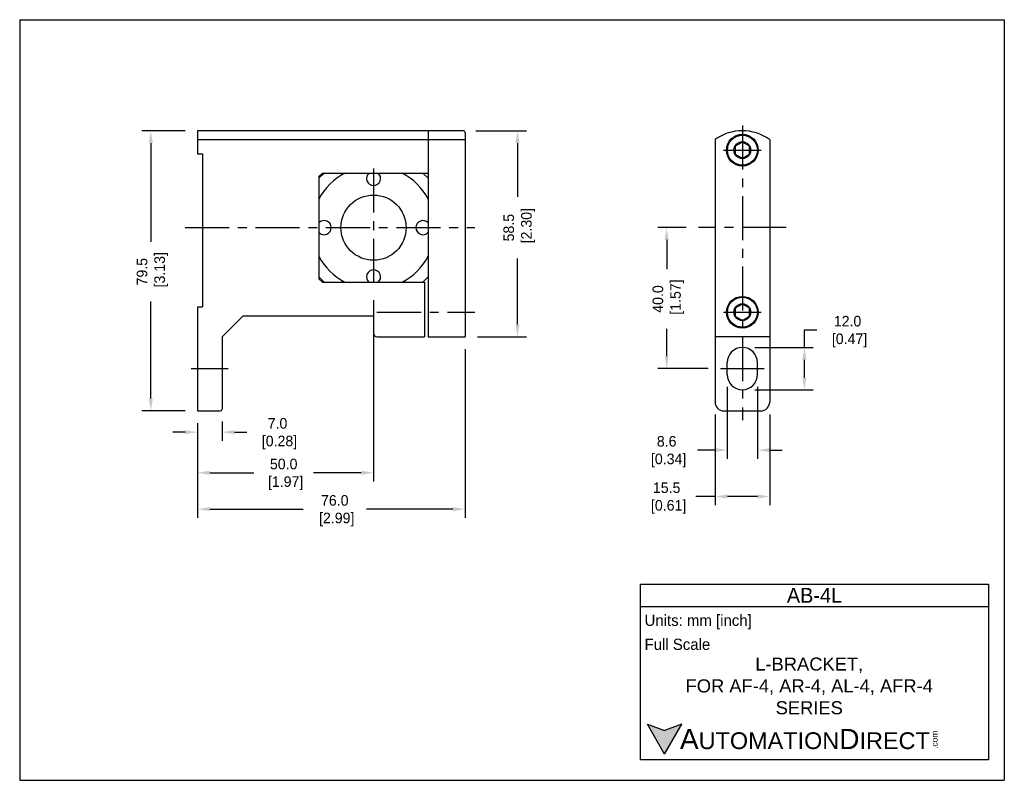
# Model space of a CAD drawing. Header units: inches. Extents: x 0 to 279, y 0 to 216.
import ezdxf

# ---------------------------------------------------------------- set-up
doc = ezdxf.new("R2010")
doc.units = ezdxf.units.IN
doc.header["$LTSCALE"] = 10
doc.header["$MEASUREMENT"] = 0
doc.linetypes.add('CENTER', pattern=[2, 1.25, -0.25, 0.25, -0.25])
for name, color, linetype in [('Centerline', 40, 'CENTER'), ('Dimensions', 140, 'Continuous'), ('Text', 140, 'Continuous')]:
    doc.layers.add(name, color=color, linetype=linetype)
doc.styles.add('\\M+2ABAC\\M+2A6A11', font='txt')
doc.dimstyles.get("Standard").update_dxf_attribs({"dimtxt": 3, "dimasz": 3.5, "dimexe": 2.5, "dimexo": 3.5, "dimgap": 1, "dimtad": 0, "dimtoh": 1, "dimdec": 1, "dimzin": 0, "dimdsep": 46, "dimtxsty": 'Standard', "dimcen": 0, "dimadec": 0, "dimazin": 0, "dimtfac": 1, "dimtdec": 1, "dimtofl": 0, "dimtmove": 0, "dimatfit": 3, "dimfxl": 0, "dimtolj": 1, "dimtzin": 0, "dimarcsym": 0})

# ---------------------------------------------------------------- blocks, each defined once
blk = doc.blocks.new('*D0')
at = {"layer": 'Defpoints', "color": 0}
for p in [(37.21, 184.37), (50.42, 184.37), (50.42, 104.87)]:
    blk.add_point(p, dxfattribs=at)
at = {"layer": 'Dimensions', "color": 0, "lineweight": -2}
for p, q in [((46.92, 184.37), (34.71, 184.37)), ((37.21, 180.87), (37.21, 152.87)), ((37.21, 108.37), (37.21, 135.87)), ((46.92, 104.87), (34.71, 104.87))]:
    blk.add_line(p, q, dxfattribs=at)
at = {"layer": 'Dimensions', "color": 0}
for points in [[(36.63, 180.87), (37.79, 180.87), (37.21, 184.37)], [(36.63, 108.37), (37.79, 108.37), (37.21, 104.87)]]:
    blk.add_solid(points, dxfattribs=at)
at = {"layer": 'Dimensions', "color": 0, "insert": (33.21, 144.37), "char_height": 3, "attachment_point": 2, "rotation": 90}
blk.add_mtext('\\A1;79.5\\P [3.13]', dxfattribs=at)
blk = doc.blocks.new('*D1')
at = {"layer": 'Defpoints', "color": 0}
for p in [(126.42, 125.87), (50.42, 104.87), (50.42, 76.97)]:
    blk.add_point(p, dxfattribs=at)
at = {"layer": 'Dimensions', "color": 0, "lineweight": -2}
for p, q in [((126.42, 122.37), (126.42, 74.47)), ((50.42, 101.37), (50.42, 74.47)), ((53.92, 76.97), (80.42, 76.97)), ((122.92, 76.97), (98.42, 76.97))]:
    blk.add_line(p, q, dxfattribs=at)
at = {"layer": 'Dimensions', "color": 0}
for points in [[(53.92, 77.55), (53.92, 76.39), (50.42, 76.97)], [(122.92, 77.55), (122.92, 76.39), (126.42, 76.97)]]:
    blk.add_solid(points, dxfattribs=at)
at = {"layer": 'Dimensions', "color": 0, "insert": (89.42, 80.97), "char_height": 3, "attachment_point": 2}
blk.add_mtext('\\A1;76.0\\P [2.99]', dxfattribs=at)
blk = doc.blocks.new('*D2')
at = {"layer": 'Defpoints', "color": 0}
for p in [(125.92, 184.37), (141.29, 184.37), (126.42, 125.87)]:
    blk.add_point(p, dxfattribs=at)
at = {"layer": 'Dimensions', "color": 0, "lineweight": -2}
for p, q in [((129.42, 184.37), (143.79, 184.37)), ((141.29, 180.87), (141.29, 165.62)), ((141.29, 129.37), (141.29, 148.12)), ((129.92, 125.87), (143.79, 125.87))]:
    blk.add_line(p, q, dxfattribs=at)
at = {"layer": 'Dimensions', "color": 0}
for points in [[(140.7, 180.87), (141.87, 180.87), (141.29, 184.37)], [(140.7, 129.37), (141.87, 129.37), (141.29, 125.87)]]:
    blk.add_solid(points, dxfattribs=at)
at = {"layer": 'Dimensions', "color": 0, "insert": (137.29, 156.87), "char_height": 3, "attachment_point": 2, "rotation": 90}
blk.add_mtext('\\A1;58.5\\P [2.30]', dxfattribs=at)
blk = doc.blocks.new('*D3')
at = {"layer": 'Defpoints', "color": 0}
for p in [(197.34, 107.37), (212.84, 107.37), (197.34, 80.56)]:
    blk.add_point(p, dxfattribs=at)
at = {"layer": 'Dimensions', "color": 0, "lineweight": -2}
for p, q in [((197.34, 103.87), (197.34, 78.06)), ((212.84, 103.87), (212.84, 78.06)), ((197.34, 80.56), (191.86, 80.56)), ((209.34, 80.56), (200.84, 80.56))]:
    blk.add_line(p, q, dxfattribs=at)
at = {"layer": 'Dimensions', "color": 0}
for points in [[(200.84, 81.14), (200.84, 79.97), (197.34, 80.56)], [(209.34, 81.14), (209.34, 79.97), (212.84, 80.56)]]:
    blk.add_solid(points, dxfattribs=at)
at = {"layer": 'Dimensions', "color": 0, "insert": (183.61, 84.56), "char_height": 3, "attachment_point": 2}
blk.add_mtext('\\A1;15.5\\P [0.61]', dxfattribs=at)
blk = doc.blocks.new('*D4')
at = {"layer": 'Defpoints', "color": 0}
for p in [(200.79, 115.17), (209.39, 115.17), (200.79, 93.73)]:
    blk.add_point(p, dxfattribs=at)
at = {"layer": 'Dimensions', "color": 0, "lineweight": -2}
for p, q in [((200.79, 111.67), (200.79, 91.23)), ((209.39, 111.67), (209.39, 91.23)), ((197.29, 93.73), (192.36, 93.73)), ((212.89, 93.73), (216.39, 93.73))]:
    blk.add_line(p, q, dxfattribs=at)
at = {"layer": 'Dimensions', "color": 0}
for points in [[(197.29, 94.31), (197.29, 93.15), (200.79, 93.73)], [(212.89, 94.31), (212.89, 93.15), (209.39, 93.73)]]:
    blk.add_solid(points, dxfattribs=at)
at = {"layer": 'Dimensions', "color": 0, "insert": (183.61, 97.73), "char_height": 3, "attachment_point": 2}
blk.add_mtext('\\A1;8.6\\P [0.34]', dxfattribs=at)
blk = doc.blocks.new('*D5')
at = {"layer": 'Defpoints', "color": 0}
for p in [(50.42, 104.87), (57.42, 105.37), (50.42, 98.82)]:
    blk.add_point(p, dxfattribs=at)
at = {"layer": 'Dimensions', "color": 0, "lineweight": -2}
for p, q in [((50.42, 101.37), (50.42, 96.32)), ((57.42, 101.87), (57.42, 96.32)), ((46.92, 98.82), (43.42, 98.82)), ((60.92, 98.82), (64.42, 98.82))]:
    blk.add_line(p, q, dxfattribs=at)
at = {"layer": 'Dimensions', "color": 0}
for points in [[(46.92, 99.4), (46.92, 98.23), (50.42, 98.82)], [(60.92, 99.4), (60.92, 98.23), (57.42, 98.82)]]:
    blk.add_solid(points, dxfattribs=at)
at = {"layer": 'Dimensions', "color": 0, "insert": (73.17, 102.82), "char_height": 3, "attachment_point": 2}
blk.add_mtext('\\A1;7.0\\P [0.28]', dxfattribs=at)
blk = doc.blocks.new('*D6')
at = {"layer": 'Defpoints', "color": 0}
for p in [(205.09, 122.87), (222.7, 122.87), (205.09, 110.87)]:
    blk.add_point(p, dxfattribs=at)
at = {"layer": 'Dimensions', "color": 0, "lineweight": -2}
for p, q in [((222.7, 122.87), (222.7, 127.83)), ((222.7, 127.83), (226.2, 127.83)), ((208.59, 122.87), (225.2, 122.87)), ((222.7, 114.37), (222.7, 119.37)), ((208.59, 110.87), (225.2, 110.87))]:
    blk.add_line(p, q, dxfattribs=at)
at = {"layer": 'Dimensions', "color": 0}
for points in [[(222.11, 119.37), (223.28, 119.37), (222.7, 122.87)], [(222.11, 114.37), (223.28, 114.37), (222.7, 110.87)]]:
    blk.add_solid(points, dxfattribs=at)
at = {"layer": 'Dimensions', "color": 0, "insert": (234.95, 131.83), "char_height": 3, "attachment_point": 2}
blk.add_mtext('\\A1;12.0\\P [0.47]', dxfattribs=at)
blk = doc.blocks.new('*D7')
at = {"layer": 'Defpoints', "color": 0}
for p in [(183.61, 156.87), (192.62, 156.87), (198.89, 116.87)]:
    blk.add_point(p, dxfattribs=at)
at = {"layer": 'Dimensions', "color": 0, "lineweight": -2}
for p, q in [((189.12, 156.87), (181.11, 156.87)), ((183.61, 153.37), (183.61, 145.12)), ((183.61, 120.37), (183.61, 128.12)), ((195.39, 116.87), (181.11, 116.87))]:
    blk.add_line(p, q, dxfattribs=at)
at = {"layer": 'Dimensions', "color": 0}
for points in [[(183.03, 153.37), (184.19, 153.37), (183.61, 156.87)], [(183.03, 120.37), (184.19, 120.37), (183.61, 116.87)]]:
    blk.add_solid(points, dxfattribs=at)
at = {"layer": 'Dimensions', "color": 0, "insert": (179.61, 136.62), "char_height": 3, "attachment_point": 2, "rotation": 90}
blk.add_mtext('\\A1;40.0\\P [1.57]', dxfattribs=at)
blk = doc.blocks.new('*D8')
at = {"layer": 'Defpoints', "color": 0}
for p in [(100.42, 139.78), (50.42, 104.87), (50.42, 87.29)]:
    blk.add_point(p, dxfattribs=at)
at = {"layer": 'Dimensions', "color": 0, "lineweight": -2}
for p, q in [((100.42, 136.28), (100.42, 84.79)), ((50.42, 101.37), (50.42, 84.79)), ((53.92, 87.29), (66.42, 87.29)), ((96.92, 87.29), (83.42, 87.29))]:
    blk.add_line(p, q, dxfattribs=at)
at = {"layer": 'Dimensions', "color": 0}
for points in [[(53.92, 87.88), (53.92, 86.71), (50.42, 87.29)], [(96.92, 87.88), (96.92, 86.71), (100.42, 87.29)]]:
    blk.add_solid(points, dxfattribs=at)
at = {"layer": 'Dimensions', "color": 0, "insert": (74.92, 91.29), "char_height": 3, "attachment_point": 2}
blk.add_mtext('\\A1;50.0\\P [1.97]', dxfattribs=at)

msp = doc.modelspace()

# ---------------------------------------------------------------- hatches: boundary and pattern name
at = {"layer": 'Text'}
msp.add_hatch(color=256, dxfattribs=at).paths.add_polyline_path([(183.03, 7.45), (187.94, 15.94), (183.03, 14.16), (178.13, 15.94)])

# ---------------------------------------------------------------- linework, layer by layer
for p, q in [((50.42, 184.37), (50.42, 177.87)), ((125.92, 184.37), (50.42, 184.37)), ((50.42, 181.87), (126.42, 181.87)), ((63.42, 181.87), (101.03, 181.87)), ((115.92, 184.37), (115.92, 125.87)), ((126.42, 183.87), (126.42, 125.87)), ((197.34, 181.87), (197.34, 107.37)), ((212.84, 181.87), (212.84, 107.37)), ((205.09, 181.18), (203.09, 180.02)), ((203.09, 180.02), (203.09, 177.71)), ((207.09, 180.02), (205.09, 181.18)), ((207.09, 177.71), (207.09, 180.02)), ((50.42, 177.87), (51.92, 177.87)), ((51.92, 177.87), (51.92, 134.37)), ((203.09, 177.71), (205.09, 176.56)), ((205.09, 176.56), (207.09, 177.71)), ((84.92, 170.87), (86.42, 172.37)), ((84.92, 171.37), (85.92, 172.37)), ((84.92, 171.37), (84.92, 142.37)), ((85.92, 172.37), (115.92, 172.37)), ((114.42, 172.37), (115.92, 170.87)), ((84.92, 142.87), (86.42, 141.37)), ((114.42, 141.37), (115.92, 142.87)), ((84.92, 142.37), (85.92, 141.37)), ((85.92, 141.37), (114.92, 141.37)), ((114.92, 141.37), (114.92, 125.87)), ((50.42, 134.37), (50.42, 104.87)), ((50.42, 134.37), (51.92, 134.37)), ((205.09, 135.18), (203.09, 134.02)), ((207.09, 134.02), (205.09, 135.18)), ((63.42, 131.87), (57.42, 125.87)), ((63.42, 131.87), (100.42, 131.87)), ((100.42, 131.87), (100.42, 126.87)), ((203.09, 134.02), (203.09, 131.71)), ((203.09, 131.71), (205.09, 130.56)), ((205.09, 130.56), (207.09, 131.71)), ((207.09, 131.71), (207.09, 134.02)), ((57.42, 125.87), (57.42, 105.37)), ((101.42, 125.87), (114.92, 125.87)), ((115.92, 125.87), (126.42, 125.87)), ((212.84, 125.87), (197.34, 125.87)), ((200.79, 115.17), (200.79, 118.57)), ((209.39, 115.17), (209.39, 118.57)), ((50.42, 104.87), (56.92, 104.87)), ((199.84, 104.87), (210.34, 104.87))]:
    msp.add_line(p, q)
for centre, radius in [((205.09, 178.87), 4.5), ((205.09, 178.87), 4.25), ((205.09, 178.87), 2.39), ((100.42, 156.87), 9.25), ((205.09, 132.87), 4.5), ((205.09, 132.87), 4.25), ((205.09, 132.87), 2.39)]:
    msp.add_circle(centre, radius)
for centre, radius, start, end in [((125.92, 183.87), 0.5, 0, 90), ((205.09, 171.11), 13.26, 54.2426, 125.7574), ((100.42, 156.87), 17.5, 117.6604, 152.3396), ((100.42, 170.87), 2, 131.4096, 48.5904), ((100.42, 156.87), 17.5, 27.6604, 62.3396), ((86.42, 156.87), 2, 221.4096, 138.5904), ((114.42, 156.87), 2, 41.4096, 318.5904), ((100.42, 156.87), 17.5, 207.6604, 242.3396), ((100.42, 156.87), 17.5, 297.6604, 332.3396), ((100.42, 142.87), 2, 311.4096, 228.5904), ((101.42, 126.87), 1, 180, 270), ((205.09, 118.57), 4.3, 0, 180), ((205.09, 115.17), 4.3, 180, 0), ((199.84, 107.37), 2.5, 180, 270), ((210.34, 107.37), 2.5, 270, 0), ((56.92, 105.37), 0.5, 270, 0)]:
    msp.add_arc(centre, radius, start, end)
at = {"layer": 'Centerline'}
for p, q in [((205.09, 185.84), (205.09, 102.27)), ((199.75, 178.87), (210.43, 178.87)), ((100.42, 173.7), (100.42, 139.78)), ((46.92, 156.87), (129.12, 156.87)), ((217.56, 156.87), (192.62, 156.87)), ((101.4, 132.87), (129.16, 132.87)), ((199.75, 132.87), (210.43, 132.87)), ((48.67, 116.87), (59.17, 116.87)), ((198.89, 116.87), (211.29, 116.87))]:
    msp.add_line(p, q, dxfattribs=at)
at = {"layer": 'Defpoints'}
for p, q in [((0, 215.9), (279.43, 215.9)), ((0, 215.9), (0, 0)), ((279.43, 215.9), (279.43, 0)), ((0, 0), (279.43, 0))]:
    msp.add_line(p, q, dxfattribs=at)
at = {"layer": 'Text'}
for p, q in [((176.16, 55.69), (274.96, 55.69)), ((176.16, 5.77), (176.16, 55.69)), ((274.96, 55.69), (274.96, 5.77)), ((176.16, 49.34), (274.96, 49.34)), ((183.03, 7.45), (178.13, 15.94)), ((178.13, 15.94), (183.03, 14.16)), ((183.03, 7.45), (187.94, 15.94)), ((187.94, 15.94), (183.03, 14.16)), ((274.96, 5.77), (176.16, 5.77))]:
    msp.add_line(p, q, dxfattribs=at)

# ---------------------------------------------------------------- texts
at = {"layer": 'Text', "style": '\\M+2ABAC\\M+2A6A11'}
for s, insert, char_height, width, attachment_point in [('{\\fAR MingtiM BIG-5|b0|i0|c136|p49;\\H1.1078x;AB-4\\fAR MingtiM BIG-5|b0|i0|c0|p49;L}', (225.56, 52.51), 3.8081, 98.793, 5), ('{\\fArial|b0|i0|c0|p34;     \\H1.2x;A\\H0.8333x;UTOMATION\\H1.2x;D\\H0.8333x;IRECT}', (178.13, 11.69), 4.7601, 80.7791, 4)]:
    msp.add_mtext(s, dxfattribs=dict(at, insert=insert, char_height=char_height, width=width, attachment_point=attachment_point))
at = {"layer": 'Text'}
for s, insert, char_height, width, attachment_point in [(' Units: mm [inch]', (176.16, 44.93), 3.1734, 113.9893, 4), (' Full Scale', (176.16, 38.58), 3.1734, 113.6797, 4), ('{\\fArial|b0|i0|c0|p34;L-BRACKET,\\PFOR AF-4, AR-4, AL-4, AFR-4 \\PSERIES}', (224.07, 26.77), 3.7206, 94.8728, 5)]:
    msp.add_mtext(s, dxfattribs=dict(at, insert=insert, char_height=char_height, width=width, attachment_point=attachment_point))
at = {"layer": 'Text', "insert": (258.77, 8.91), "char_height": 1.7136, "width": 5.0781, "attachment_point": 1, "rotation": 90, "style": '\\M+2ABAC\\M+2A6A11'}
msp.add_mtext('{\\fArial|b0|i0|c0|p34;.com}', dxfattribs=at)

# ---------------------------------------------------------------- dimensions: what is measured, and where the dimension line sits
at = {"layer": 'Dimensions'}
for base, p1, p2, picture, middle in [((37.21, 184.37), (50.42, 104.87), (50.42, 184.37), '*D0', (37.21, 144.37)), ((141.29, 184.37), (126.42, 125.87), (125.92, 184.37), '*D2', (141.29, 156.87)), ((183.61, 156.87), (198.89, 116.87), (192.62, 156.87), '*D7', (183.61, 136.62)), ((222.7, 122.87), (205.09, 110.87), (205.09, 122.87), '*D6', (234.95, 127.83))]:
    dim = msp.add_linear_dim(base=base, p1=p1, p2=p2, angle=90, dimstyle='Standard', override={"dimpost": '\\X'}, dxfattribs=at)
    dim.commit()
    dim.dimension.update_dxf_attribs({"geometry": picture, "text_midpoint": middle, "dimtype": 160})
for base, p1, p2, picture, middle in [((50.42, 87.29), (100.42, 139.78), (50.42, 104.87), '*D8', (74.92, 87.29)), ((50.42, 76.97), (126.42, 125.87), (50.42, 104.87), '*D1', (89.42, 76.97)), ((200.79, 93.73), (209.39, 115.17), (200.79, 115.17), '*D4', (183.61, 93.73)), ((197.34, 80.56), (212.84, 107.37), (197.34, 107.37), '*D3', (183.61, 80.56)), ((50.42, 98.82), (57.42, 105.37), (50.42, 104.87), '*D5', (73.17, 98.82))]:
    dim = msp.add_linear_dim(base=base, p1=p1, p2=p2, dimstyle='Standard', override={"dimpost": '\\X'}, dxfattribs=at)
    dim.commit()
    dim.dimension.update_dxf_attribs({"geometry": picture, "text_midpoint": middle, "dimtype": 160})

doc.saveas('drawing.dxf')
